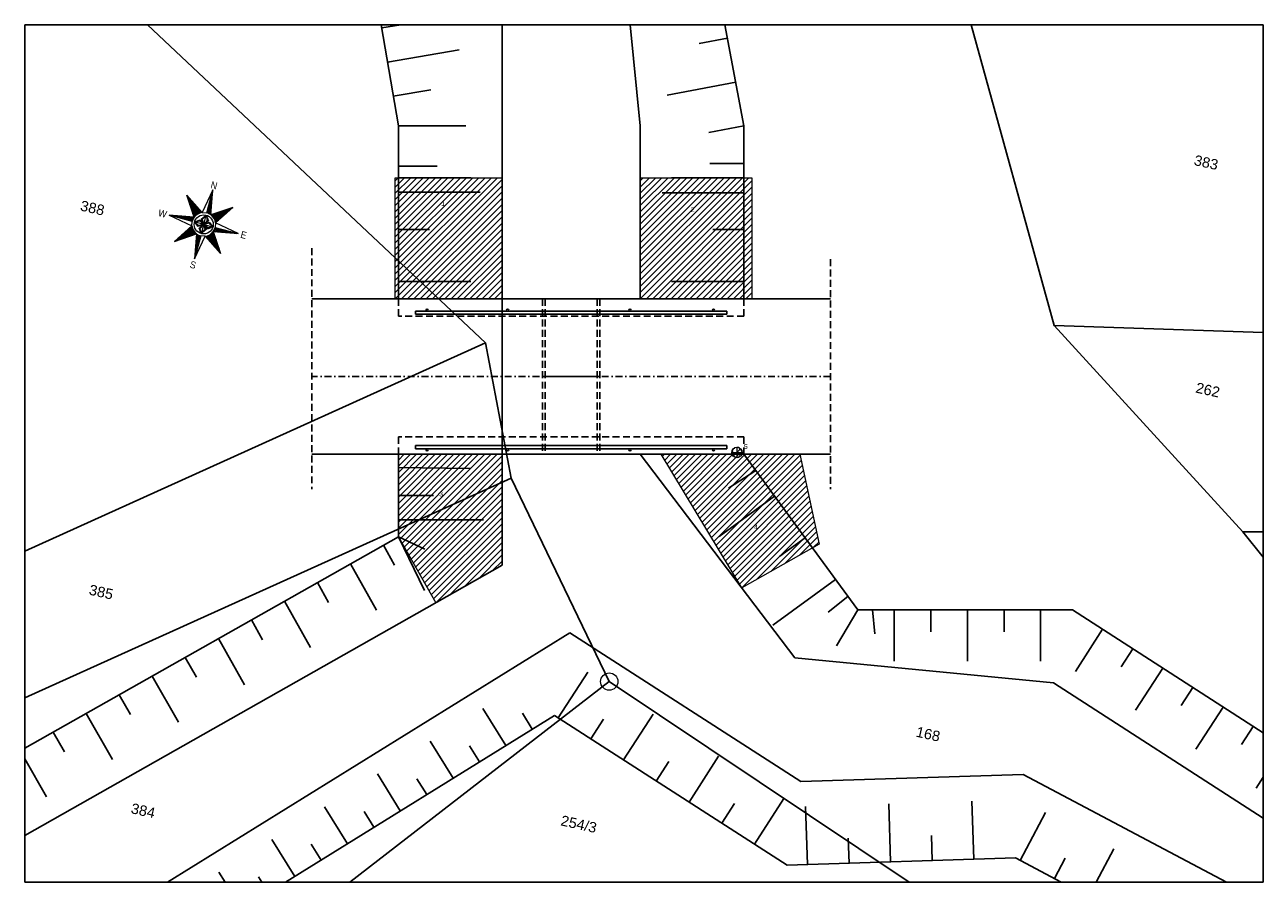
# Model space of a CAD drawing. Header units: millimetres. Extents: x 104960 to 115984, y -205223 to -198348.
# Tile 1 of 8: x 104960 to 108544, y -205223 to -202742. Entities that reach past the tile are written whole.
import ezdxf
from ezdxf.enums import TextEntityAlignment as Align

# ---------------------------------------------------------------- set-up
doc = ezdxf.new("R2010")
doc.units = ezdxf.units.MM
doc.header["$LTSCALE"] = 40
for name, pattern in [('DASHDOT', [1, 0.5, -0.25, 0, -0.25]), ('DASHDOTX2', [2, 1, -0.5, 0, -0.5]), ('DASHED', [0.75, 0.5, -0.25])]:
    doc.linetypes.add(name, pattern=pattern)
doc.layers.get('0').transparency = 0.4
for name, color, linetype, lineweight in [('AEKO_robocza', 3, 'Continuous', 18), ('Działki', 3, 'Continuous', 0), ('Punkty graniczne', 3, 'Continuous', 0)]:
    doc.layers.add(name, color=color, linetype=linetype, lineweight=lineweight)
doc.layers.add('DR_proj_oś', color=1, linetype='DASHDOTX2', lineweight=18, transparency=0.4)
for name, color, linetype in [('K01', 94, 'Continuous'), ('K02', 253, 'Continuous'), ('K025', 161, 'Continuous')]:
    doc.layers.add(name, color=color, linetype=linetype)
doc.layers.add('OTZL', color=7, linetype='Continuous', lineweight=18, true_color=0x008000)
doc.styles.add('DOMYSLNA_CZCIONKA', font='arial.ttf')
doc.styles.add('GA4-ATR-TEXT', font='arial.ttf', dxfattribs={"width": 0.9})
doc.styles.get("Standard").update_dxf_attribs({"font": 'isocpeur.ttf', "height": 10})

# ---------------------------------------------------------------- blocks, each defined once
blk = doc.blocks.new('EGPG_PS05')
at = {"color": 18, "linetype": 'Continuous', "lineweight": 18, "true_color": 0x000000}
blk.add_circle((0, 0), 0.5, dxfattribs=at)
blk = doc.blocks.new('A$C24377FCD')
at = {"layer": 'DR_proj_oś', "color": 7, "linetype": 'Continuous'}
for points in [[(3.8, 107.1), (-10.6, 27.8)], [(3.8, 107.1), (-10.6, 27.8)], [(3.8, 107.1), (3.8, 107.1)], [(3.8, 30.6), (3.8, 107.1)], [(3.8, 30.6), (3.8, 107.1)], [(18.2, 27.8), (3.8, 107.1)], [(18.2, 27.8), (3.8, 107.1)], [(5, 30.6), (5, 100.8)], [(8, 30.4), (8, 84)], [(-23.2, 19.4), (-72.7, 68.9)], [(-31.6, 6.8), (-72.7, 68.9)], [(-10.6, 27.8), (-72.7, 68.9)], [(-10.6, 27.8), (-72.7, 68.9)], [(-72.7, 68.9), (-31.6, 6.8)], [(-25.3, 17.1), (-64.2, 56.1)], [(-21, 21.5), (-59.9, 60.4)], [(-27.2, 14.7), (-55.8, 43.3)], [(-18.5, 23.4), (-47.1, 51.9)], [(-15.9, 25.1), (-34.3, 43.5)], [(11.1, 29.9), (11.1, 67.1)], [(14.2, 29.2), (14.2, 50.3)], [(18.2, 27.8), (80.3, 68.9)], [(80.3, 68.9), (18.2, 27.8)], [(23.6, 25.1), (42, 43.5)], [(26.2, 23.4), (54.7, 51.9)], [(28.6, 21.5), (67.5, 60.4)], [(30.9, 19.4), (80.3, 68.9)], [(33, 17.1), (71.9, 56.1)], [(34.9, 14.7), (63.4, 43.3)], [(39.3, 6.8), (80.3, 68.9)], [(39.3, 6.8), (80.3, 68.9)], [(-31.6, 6.8), (-110.9, -7.7)], [(-31.6, 6.8), (-110.9, -7.7)], [(-33, 2.7), (-54.1, 2.7)], [(-28.9, 12.1), (-47.3, 30.5)], [(-30.5, 9.3), (-38.8, 17.7)], [(-32, 5.7), (-37.3, 5.7)], [(-26.8, -7.7), (-11.5, 3.8)], [(-26.8, -7.7), (-11.5, 0)], [(-13.1, 26.6), (-21.5, 35)], [(-11.5, 3.8), (3.8, -7.7)], [(-11.5, 0), (3.8, -7.7)], [(-10.6, 27.8), (3.8, 30.6)], [(-7.7, 7.6), (3.8, 22.9)], [(3.8, -7.7), (-7.7, 7.6)], [(-3.8, 7.6), (3.8, 22.9)], [(3.8, -7.7), (-3.8, 7.6)], [(3.8, 22.9), (15.3, 7.6)], [(3.8, 22.9), (11.5, 7.6)], [(3.8, -7.7), (3.8, 22.9)], [(15.3, 7.6), (3.8, -7.7)], [(11.5, 7.6), (3.8, -7.7)], [(3.8, -7.7), (19.1, 3.8)], [(19.1, 0), (3.8, -7.7)], [(17.2, 28.2), (17.2, 33.5)], [(19.1, 3.8), (34.4, -7.7)], [(34.4, -7.7), (19.1, 0)], [(20.8, 26.6), (29.2, 35)], [(36.6, 12.1), (54.9, 30.5)], [(38.1, 9.3), (46.5, 17.7)], [(39.3, 6.8), (42.1, -7.7)], [(118.6, -7.7), (39.3, 6.8)], [(118.6, -7.7), (39.3, 6.8)], [(-110.9, -7.7), (-110.9, -7.7)], [(-34.4, -7.7), (-110.9, -7.7)], [(-110.9, -7.7), (-31.6, -22.1)], [(-34.4, -7.7), (-110.9, -7.7)], [(-110.9, -7.7), (-31.6, -22.1)], [(-34.4, -6.5), (-104.6, -6.5)], [(-34.2, -3.4), (-87.8, -3.4)], [(-31.6, -22.1), (-72.7, -84.2)], [(-31.6, -22.1), (-72.7, -84.2)], [(-23.2, -34.7), (-72.7, -84.2)], [(-33.7, -0.4), (-71, -0.4)], [(-25.3, -32.4), (-64.2, -71.4)], [(-21, -36.8), (-59.9, -75.7)], [(-27.2, -30), (-55.8, -58.6)], [(-28.9, -27.4), (-47.3, -45.8)], [(-18.5, -38.7), (-47.1, -67.2)], [(-30.5, -24.6), (-38.8, -33)], [(-31.6, -22.1), (-34.4, -7.7)], [(-11.5, -19.1), (-26.8, -7.7)], [(-11.5, -15.3), (-26.8, -7.7)], [(3.8, -7.7), (-26.8, -7.7)], [(3.8, -7.7), (-11.5, -19.1)], [(3.8, -7.7), (-11.5, -15.3)], [(-7.7, -22.9), (3.8, -7.7)], [(3.8, -38.2), (-7.7, -22.9)], [(-3.8, -22.9), (3.8, -7.7)], [(3.8, -38.2), (-3.8, -22.9)], [(19.1, -19.1), (3.8, -7.7)], [(3.8, -7.7), (15.3, -22.9)], [(3.8, -7.7), (11.5, -22.9)], [(3.8, -7.7), (3.8, -7.7)], [(3.8, -7.7), (3.8, -38.2)], [(3.8, -7.7), (3.8, -7.7)], [(3.8, -7.7), (3.8, -7.7)], [(3.8, -7.7), (3.8, -7.7)], [(19.1, -15.3), (3.8, -7.7)], [(3.8, -7.7), (34.4, -7.7)], [(15.3, -22.9), (3.8, -38.2)], [(11.5, -22.9), (3.8, -38.2)], [(34.4, -7.7), (19.1, -19.1)], [(34.4, -7.7), (19.1, -15.3)], [(26.2, -38.7), (54.7, -67.2)], [(28.6, -36.8), (67.5, -75.7)], [(30.9, -34.7), (80.3, -84.2)], [(33, -32.4), (71.9, -71.4)], [(34.9, -30), (63.4, -58.6)], [(36.6, -27.4), (54.9, -45.8)], [(38.1, -24.6), (46.5, -33)], [(39.3, -22.1), (118.6, -7.7)], [(39.3, -22.1), (118.6, -7.7)], [(39.3, -22.1), (80.3, -84.2)], [(80.3, -84.2), (39.3, -22.1)], [(39.7, -21), (44.9, -21)], [(40.7, -18), (61.8, -18)], [(41.4, -14.9), (78.6, -14.9)], [(41.8, -11.9), (95.4, -11.9)], [(42.1, -7.7), (118.6, -7.7)], [(42.1, -7.7), (118.6, -7.7)], [(42.1, -8.8), (112.3, -8.8)], [(118.6, -7.7), (118.6, -7.7)], [(-10.6, -43.1), (-72.7, -84.2)], [(-72.7, -84.2), (-10.6, -43.1)], [(-15.9, -40.4), (-34.3, -58.8)], [(-13.1, -41.9), (-21.5, -50.3)], [(-10.6, -43.1), (3.8, -122.4)], [(-10.6, -43.1), (3.8, -122.4)], [(-9.6, -43.5), (-9.6, -48.8)], [(-6.5, -44.5), (-6.5, -65.6)], [(-3.4, -45.2), (-3.4, -82.4)], [(-0.4, -45.7), (-0.4, -99.3)], [(2.7, -45.9), (2.7, -116.1)], [(18.2, -43.1), (3.8, -45.9)], [(3.8, -122.4), (18.2, -43.1)], [(3.8, -122.4), (18.2, -43.1)], [(3.8, -45.9), (3.8, -122.4)], [(3.8, -45.9), (3.8, -122.4)], [(18.2, -43.1), (80.3, -84.2)], [(18.2, -43.1), (80.3, -84.2)], [(20.8, -41.9), (29.2, -50.3)], [(23.6, -40.4), (42, -58.8)], [(3.8, -122.4), (3.8, -122.4)]]:
    blk.add_lwpolyline(points, dxfattribs=at)
for points in [[(-31.6, 6.8, 0.096954), (-34.4, -7.7)], [(-10.6, 27.8, 0.20208), (-31.6, 6.8)], [(18.2, 27.8, 0.096956), (3.8, 30.6)], [(39.3, 6.8, 0.202076), (18.2, 27.8)], [(-31.6, -22.1, 0.20208), (-10.6, -43.1)], [(18.2, -43.1, 0.20208), (39.3, -22.1)], [(39.3, -22.1, 0.096954), (42.1, -7.7)], [(-10.6, -43.1, 0.096954), (3.8, -45.9)]]:
    blk.add_lwpolyline(points, format="xyb", dxfattribs=at)
blk.add_circle((3.8, -7.7), 30.6, dxfattribs=at)
at = {"layer": 'DR_proj_oś', "color": 7, "linetype": 'Continuous', "style": 'GA4-ATR-TEXT', "width": 0.9}
blk.add_text('N', height=22.5, dxfattribs=at).set_placement((3.8, 104.3), align=Align.BOTTOM_CENTER)
blk.add_text('W', height=22.5, dxfattribs=at).set_placement((-119.6, -7.7), align=Align.MIDDLE_RIGHT)
blk.add_text('E', height=22.5, dxfattribs=at).set_placement((127.2, -7.7), align=Align.MIDDLE_LEFT)
blk.add_text('S', height=22.5, dxfattribs=at).set_placement((3.8, -131.1), align=Align.TOP_CENTER)
blk = doc.blocks.new('A$Ce664680c')
at = {"ltscale": 1.0032, "xscale": 0.15, "yscale": 0.15, "zscale": 0.15}
blk.add_blockref('A$C24377FCD', (6422999.78, 5801236.6), dxfattribs=at)
blk = doc.blocks.new('OTZL')
at = {"color": 96, "linetype": 'Continuous', "lineweight": 18, "flags": 128}
blk.add_lwpolyline([(-0.05, 0, 1), (0.05, 0, 1), (-0.05, 0)], format="xyb", dxfattribs=at)
at = {"color": 96, "linetype": 'Continuous', "lineweight": 18}
for centre, start, end in [((-0.65, 0.47), 84, 204), ((0.25, 0.76), 12, 132), ((0.8, 0), 300, 60), ((-0.65, -0.47), 156, 276), ((0.25, -0.76), 228, 348)]:
    blk.add_arc(centre, 0.7, start, end, dxfattribs=at)
blk = doc.blocks.new('d')
at = {"layer": 'AEKO_robocza'}
for p, q in [((107005.9, -199624.9), (107035.9, -199624.9)), ((107031.4, -199614.3), (107010.3, -199635.6)), ((107020.9, -199609.9), (107020.9, -199639.9))]:
    blk.add_line(p, q, dxfattribs=at)
blk.add_circle((107020.9, -199624.9), 15, dxfattribs=at)

msp = doc.modelspace()

# ---------------------------------------------------------------- hatches: boundary and pattern name
at = {"layer": 'AEKO_robocza'}
h = msp.add_hatch(dxfattribs=at)
h.set_pattern_fill('ANSI31', color=256, scale=4)
h.set_pattern_definition([(45, (106032.189, -203534.815), (-8.98026, 8.98026), [])])
h.paths.add_polyline_path([(106032.19, -203534.82), (106341.2, -203534.82), (106341.2, -203184.82), (106032.19, -203184.82)])
h = msp.add_hatch(dxfattribs=at)
h.set_pattern_fill('ANSI31', color=256, scale=4)
h.set_pattern_definition([(45, (106741.195, -203534.815), (-8.98026, 8.98026), [])])
h.paths.add_polyline_path([(106741.2, -203534.82), (107064.03, -203534.82), (107064.03, -203184.82), (106741.2, -203184.82)])
h = msp.add_hatch(dxfattribs=at)
h.set_pattern_fill('ANSI31', color=256, scale=4)
h.set_pattern_definition([(45, (106041.195, -204414.647), (-8.98026, 8.98026), [])])
h.paths.add_polyline_path([(106041.2, -204223.6), (106041.2, -203984.82), (106341.18, -203984.82), (106341.18, -204306.06), (106149.33, -204414.65)])
h = msp.add_hatch(dxfattribs=at)
h.set_pattern_fill('ANSI31', color=256, scale=4)
h.set_pattern_definition([(45, (106801.882, -204371.17), (-8.98026, 8.98026), [])])
h.paths.add_polyline_path([(106801.88, -203984.82), (107006.88, -203984.82, 0.6851451), (107034.86, -203984.82), (107202.33, -203984.82), (107258.56, -204244.71), (107034.63, -204371.17)])
h.paths.add_polyline_path([(107020.87, -203994.4), (107020.87, -203984.82), (107034.86, -203984.82, -0.3097124)])
h.paths.add_polyline_path([(107010.31, -203990.05), (107015.5, -203984.82), (107020.87, -203984.82), (107020.87, -203994.4, -0.1978215)])
h.paths.add_polyline_path([(107006.88, -203984.82), (107015.5, -203984.82), (107010.31, -203990.05, -0.1054313)])

# ---------------------------------------------------------------- linework, layer by layer
for p, q in [((106032.19, -203534.82), (106032.19, -203184.82)), ((106032.19, -203184.82), (106341.2, -203184.82)), ((106341.2, -203184.82), (106341.2, -203534.82)), ((106741.2, -203534.82), (106741.2, -203184.82)), ((106741.2, -203184.82), (107064.03, -203184.82)), ((107064.03, -203184.82), (107064.03, -203534.82)), ((106341.2, -203534.82), (106032.19, -203534.82)), ((107064.03, -203534.82), (106741.2, -203534.82)), ((106341.2, -203984.82), (106041.2, -203984.82)), ((106041.2, -203984.82), (106041.2, -204223.6)), ((106341.18, -204306.06), (106341.18, -203984.82)), ((107034.63, -204371.17), (106801.88, -203984.82)), ((106801.88, -203984.82), (107202.33, -203984.82)), ((107202.33, -203984.82), (107258.56, -204244.71)), ((106041.2, -204223.6), (106149.33, -204414.65)), ((107258.56, -204244.71), (107034.63, -204371.17)), ((106149.33, -204414.65), (106341.18, -204306.06))]:
    msp.add_line(p, q, dxfattribs=at)
at = {"layer": 'Działki', "linetype": 'Continuous', "lineweight": 25, "flags": 128}
for points in [[(104960.25, -204265.51), (106293.52, -203662.51), (106293.52, -203662.51), (105315.28, -202741.94)], [(105315.28, -202741.94), (106293.52, -203662.51), (106367.35, -204053.86), (106651.37, -204642.52), (107518.75, -205223.27)], [(107698.56, -202741.94), (107938.62, -203612.33), (108543.58, -203632.21)], [(108543.58, -204282.39), (108484.14, -204208.94), (107938.62, -203612.33), (107698.56, -202741.94)], [(108543.58, -203632.21), (107938.62, -203612.33), (108484.14, -204208.94), (108543.58, -204208.94)], [(104960.25, -204689.87), (106367.35, -204053.86), (106367.35, -204053.86), (106293.52, -203662.51), (104960.25, -204265.51)], [(105901.14, -205223.27), (106651.37, -204642.52), (106367.35, -204053.86), (106367.35, -204053.86), (104960.25, -204689.87)], [(108543.58, -204208.94), (108484.14, -204208.94), (108543.58, -204282.39)], [(107518.75, -205223.27), (106651.37, -204642.52), (105901.14, -205223.27)]]:
    msp.add_lwpolyline(points, dxfattribs=at)
at = {"layer": 'K01'}
for p, q in [((104960.25, -202741.94), (108543.58, -202741.94)), ((104960.25, -205223.27), (104960.25, -202741.94)), ((106041.2, -203034.82), (105991.63, -202741.94)), ((106047.9, -202741.94), (105993.2, -202751.2)), ((106341.2, -203034.82), (106341.2, -202741.94)), ((106741.2, -203034.82), (106712.03, -202741.94)), ((107041.2, -203034.82), (106985.82, -202741.94)), ((108543.58, -202741.94), (108543.58, -205223.27)), ((106217.21, -202814.71), (106009.88, -202849.79)), ((106993.2, -202781), (106911.56, -202796.43)), ((107017.2, -202907.91), (106818.88, -202945.4)), ((106135.3, -202929.99), (106026.57, -202948.39)), ((106041.2, -203034.82), (106041.2, -203534.82)), ((106041.2, -203034.82), (106236.19, -203034.82)), ((106341.2, -203034.82), (106341.2, -203534.82)), ((106741.2, -203034.82), (106741.2, -203534.82)), ((107041.2, -203034.82), (106939.05, -203054.13)), ((107041.2, -203034.82), (107041.2, -203534.82)), ((106041.2, -203151.43), (106152.99, -203151.43)), ((107041.2, -203143.78), (106942.01, -203143.78)), ((106041.2, -203184.82), (106251.2, -203184.82)), ((107041.2, -203184.82), (106831.2, -203184.82)), ((106041.2, -203226.77), (106278.12, -203226.77)), ((107041.2, -203228.29), (106804.43, -203228.29)), ((106041.2, -203334.82), (106131.2, -203334.82)), ((107041.2, -203334.82), (106951.2, -203334.82)), ((106041.2, -203484.82), (106251.2, -203484.82)), ((107041.2, -203484.82), (106831.2, -203484.82)), ((106341.2, -203534.82), (106341.2, -204282.25)), ((106458.2, -203759.82), (106624.2, -203759.82)), ((106041.2, -203984.82), (106041.2, -204223.6)), ((106341.2, -203984.82), (106341.2, -204306.05)), ((106741.2, -203984.82), (107188.28, -204573.47)), ((107041.2, -203984.82), (107370.18, -204434.89)), ((106041.2, -204023.16), (106249.53, -204025.64)), ((107075.56, -204031.83), (106996.61, -204082.82)), ((106041.2, -204104.21), (106143.25, -204104.21)), ((107129.47, -204105.59), (106969.38, -204222.61)), ((106041.2, -204174.32), (106287.08, -204174.32)), ((104960.25, -204835.43), (106041.2, -204223.6)), ((105997.95, -204248.07), (106030.4, -204305.39)), ((106041.2, -204223.6), (106117.85, -204259.28)), ((106041.2, -204223.6), (106116.48, -204379.4)), ((107217.75, -204226.36), (107144.58, -204279.84)), ((104960.25, -205087.69), (106341.2, -204306.05)), ((105902.43, -204302.14), (105978.13, -204435.88)), ((105806.91, -204356.21), (105839.35, -204413.52)), ((107306.03, -204347.13), (107124.66, -204479.7)), ((105711.38, -204410.28), (105787.08, -204544.01)), ((107341.76, -204396.01), (107285.15, -204442.21)), ((105615.86, -204464.35), (105648.3, -204521.66)), ((107370.18, -204434.89), (107309.18, -204539.16)), ((107370.18, -204434.89), (107991.62, -204434.89)), ((107413.42, -204434.89), (107419.43, -204503.98)), ((107476.06, -204434.89), (107476.06, -204583.12)), ((107581.93, -204434.89), (107581.93, -204498.42)), ((107687.81, -204434.89), (107687.81, -204583.12)), ((107793.68, -204434.89), (107793.68, -204498.42)), ((107899.56, -204434.89), (107899.56, -204583.12)), ((107991.62, -204434.89), (108543.58, -204791.13)), ((108078.79, -204491.15), (108000.03, -204613.19)), ((105373.27, -205223.27), (106536.94, -204501.3)), ((105520.33, -204518.42), (105596.03, -204652.15)), ((107205.69, -204931.95), (106536.94, -204501.3)), ((105424.81, -204572.49), (105457.25, -204629.8)), ((108165.95, -204547.41), (108132.2, -204599.71)), ((107188.28, -204573.47), (107937.08, -204646.65)), ((108253.12, -204603.67), (108174.36, -204725.7)), ((105329.28, -204626.55), (105404.98, -204760.29)), ((106503.66, -204747.59), (106588.97, -204615.12)), ((107937.08, -204646.65), (108543.58, -205038.08)), ((108340.29, -204659.92), (108306.53, -204712.22)), ((105233.76, -204680.62), (105266.2, -204737.94)), ((105138.23, -204734.69), (105213.93, -204868.43)), ((105714.27, -205223.27), (106492.52, -204740.42)), ((106352.27, -204827.43), (106285.93, -204720.5)), ((106428.65, -204780.04), (106400.22, -204734.22)), ((107166.02, -205174.13), (106492.52, -204740.42)), ((106692.9, -204869.46), (106778.21, -204736.98)), ((108427.46, -204716.18), (108348.7, -204838.22)), ((106598.28, -204808.52), (106634.84, -204751.75)), ((108514.63, -204772.44), (108480.87, -204824.74)), ((105042.71, -204788.76), (105075.15, -204846.08)), ((106199.51, -204922.21), (106133.17, -204815.28)), ((106275.89, -204874.82), (106247.46, -204828.99)), ((106882.15, -204991.32), (106967.46, -204858.85)), ((104960.25, -204865.91), (105022.88, -204976.56)), ((106787.53, -204930.39), (106824.09, -204873.62)), ((106046.75, -205016.98), (105980.41, -204910.05)), ((106123.13, -204969.6), (106094.7, -204923.77)), ((107849.38, -204911.18), (107205.69, -204931.95)), ((108437.48, -205223.27), (107849.38, -204911.18)), ((108543.58, -204918.89), (108523.03, -204950.73)), ((106976.77, -205052.26), (107013.33, -204995.48)), ((107071.4, -205113.19), (107156.7, -204980.72)), ((107465.48, -205164.47), (107460.05, -204996.01)), ((107706.13, -205156.7), (107700.69, -204988.25)), ((105893.99, -205111.76), (105827.65, -205004.83)), ((105970.37, -205064.37), (105941.94, -205018.55)), ((107224.83, -205172.23), (107219.4, -205003.78)), ((107840.19, -205160.11), (107913.76, -205021.49)), ((105741.23, -205206.54), (105674.89, -205099.61)), ((107345.16, -205168.35), (107342.83, -205096.15)), ((107585.8, -205160.58), (107583.48, -205088.39)), ((105817.61, -205159.15), (105789.18, -205113.32)), ((108060.48, -205223.27), (108111.79, -205126.58)), ((107826.45, -205152.82), (107166.02, -205174.13)), ((107959.2, -205223.27), (107826.45, -205152.82)), ((107939.21, -205212.66), (107970.74, -205153.25)), ((105540.05, -205223.27), (105522.13, -205194.38)), ((105645.83, -205223.27), (105636.42, -205208.1)), ((108543.58, -205223.27), (104960.25, -205223.27))]:
    msp.add_line(p, q, dxfattribs=at)
at = {"layer": 'K01', "linetype": 'DASHED'}
for p, q in [((105791.2, -203388.77), (105791.2, -204085.76)), ((107291.2, -203420.03), (107291.2, -204085.76)), ((106041.2, -203534.82), (106041.2, -203584.82)), ((106458.2, -203534.82), (106458.2, -203984.82)), ((106466.2, -203534.82), (106466.2, -203984.82)), ((106616.2, -203534.82), (106616.2, -203984.82)), ((106624.2, -203534.82), (106624.2, -203984.82)), ((107041.2, -203534.82), (107041.2, -203584.82)), ((107041.2, -203584.82), (106041.2, -203584.82)), ((107041.2, -203934.82), (106041.2, -203934.82)), ((106041.2, -203934.82), (106041.2, -203984.82)), ((107041.2, -203934.82), (107041.2, -203984.82))]:
    msp.add_line(p, q, dxfattribs=at)
at = {"layer": 'K01', "linetype": 'DASHDOT'}
msp.add_line((107291.2, -203759.82), (105791.2, -203759.82), dxfattribs=at)
at = {"layer": 'K02'}
for p, q in [((106991.18, -203570.82), (106091.2, -203570.82)), ((106091.2, -203570.82), (106091.2, -203579.82)), ((106991.18, -203579.82), (106091.2, -203579.82)), ((106991.18, -203570.82), (106991.18, -203579.82)), ((106091.2, -203968.82), (106091.2, -203959.82)), ((106991.18, -203959.82), (106091.2, -203959.82)), ((106991.18, -203968.82), (106991.18, -203959.82)), ((106991.18, -203968.82), (106091.2, -203968.82))]:
    msp.add_line(p, q, dxfattribs=at)
for centre in [(106124.2, -203567.82), (106357.45, -203567.82), (106711.45, -203567.82), (106953.2, -203567.82), (106124.2, -203971.82), (106357.45, -203971.82), (106711.45, -203971.82), (106953.2, -203971.82)]:
    msp.add_circle(centre, 3, dxfattribs=at)
at = {"layer": 'K025'}
for p, q in [((107291.2, -203534.82), (105791.2, -203534.82)), ((107291.2, -203984.82), (105791.2, -203984.82))]:
    msp.add_line(p, q, dxfattribs=at)

# ---------------------------------------------------------------- block references
at = {"xscale": 5.999999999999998, "yscale": 5.999999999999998, "zscale": 6, "rotation": 345.1927337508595}
msp.add_blockref('A$Ce664680c', (-46048388.67, -24005718.17), dxfattribs=at)
at = {"layer": 'AEKO_robocza'}
msp.add_blockref('d', (0, -4354.48), dxfattribs=at)
at = {"layer": 'OTZL', "xscale": 10, "yscale": 10, "zscale": 10}
msp.add_blockref('OTZL', (107020.87, -203979.4), dxfattribs=at)
at = {"layer": 'Punkty graniczne', "xscale": 50.00000000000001, "yscale": 50.00000000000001, "zscale": 50.00000000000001, "rotation": 347.4659822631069}
msp.add_blockref('EGPG_PS05', (106651.37, -204642.52), dxfattribs=at)

# ---------------------------------------------------------------- texts
at = {"layer": 'AEKO_robocza', "char_height": 14, "attachment_point": 1}
for s, heights, insert in [('{\\fArial|b0|i0|c238|p34;1}', [0], (106165.25, -203251.97)), ('{\\fArial|b0|i0|c238|p34;2}', [0], (106887.43, -203269.97)), ('{\\fArial|b0|i0|c238|p34;5}', [8.73], (107041.2, -203955.4)), ('{\\fArial|b0|i0|c238|p34;3}', [0], (106159.31, -204092.64)), ('{\\fArial|b0|i0|c238|p34;4}', [0], (107070.23, -204188.49))]:
    msp.add_mtext_dynamic_manual_height_columns(s, width=65.5138, gutter_width=50, heights=heights, dxfattribs=dict(at, insert=insert))
at = {"layer": 'Działki', "style": 'DOMYSLNA_CZCIONKA'}
for s, p in [('383', (108378.58, -203140.41)), ('388', (105156.18, -203272.03)), ('262', (108383.4, -203798.68)), ('385', (105181.5, -204383.42)), ('168', (107574.11, -204794.52)), ('384', (105302.82, -205016.07)), ('254/3', (106563.33, -205055.07))]:
    msp.add_text(s, height=30, rotation=707.46598, dxfattribs=at).set_placement(p, align=Align.MIDDLE_CENTER)

doc.saveas('drawing.dxf')
